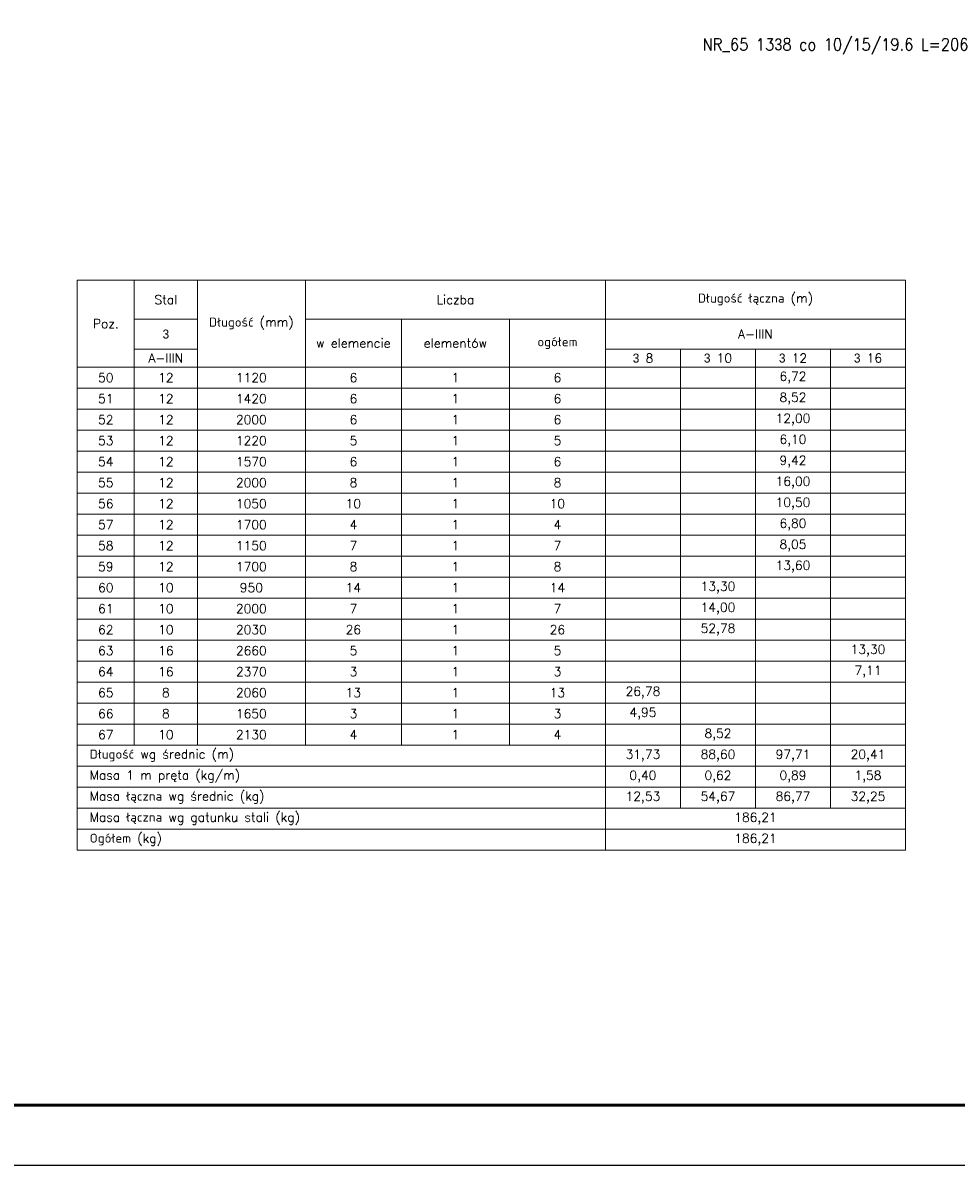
# Model space of a CAD drawing. Extents: x 327147 to 347605, y -113989 to -104075.
# Tile 8 of 16: x 335888 to 338999, y -113989 to -110181. Entities that reach past the tile are written whole.
import ezdxf

# ---------------------------------------------------------------- set-up
doc = ezdxf.new("R2010")
doc.units = 0
doc.header["$LTSCALE"] = 5
doc.header["$MEASUREMENT"] = 0
doc.layers.add('_FORMATKA', color=8, linetype='Continuous', lineweight=15, plot=False)
for name, color, linetype, lineweight in [('_RAMKA', 7, 'Continuous', 35), ('AutoCAD_Structural_Detailing_pręt wyrzucony', 7, 'Continuous', 13), ('AutoCAD_Structural_Detailing_tabele zbrojenia', 7, 'Continuous', 20), ('PS_DIM', 4, 'Continuous', 13)]:
    doc.layers.add(name, color=color, linetype=linetype, lineweight=lineweight)
doc.styles.add('r-simplex', font='simplex.shx', dxfattribs={"width": 0.9})
doc.styles.add('styl2T', font='simplex.shx', dxfattribs={"height": 30})

# ---------------------------------------------------------------- blocks, each defined once
blk = doc.blocks.new('*U16')
at = {"layer": '_FORMATKA', "lineweight": -3}
blk.add_lwpolyline([(-800, 0), (0, 0), (0, 420), (-800, 420)], close=True, dxfattribs=at)
at = {"layer": '_RAMKA', "lineweight": -3, "const_width": 0.5}
blk.add_lwpolyline([(-770, 10), (-10, 10), (-10, 410), (-770, 410)], close=True, dxfattribs=at)

msp = doc.modelspace()

# ---------------------------------------------------------------- linework, layer by layer
at = {"layer": 'AutoCAD_Structural_Detailing_tabele zbrojenia', "color": 242}
for p, q in [((336069.88, -111038.93), (338829.88, -111038.93)), ((336069.88, -112938.93), (336069.88, -111038.93)), ((336069.88, -111038.93), (336259.88, -111038.93)), ((336069.88, -111328.93), (336069.88, -111038.93)), ((336259.88, -111038.93), (336259.88, -111328.93)), ((336259.88, -111038.93), (336469.88, -111038.93)), ((336259.88, -111168.93), (336259.88, -111038.93)), ((336469.88, -111038.93), (336829.88, -111038.93)), ((336469.88, -111328.93), (336469.88, -111038.93)), ((336469.88, -111038.93), (336469.88, -111168.93)), ((336829.88, -111038.93), (336829.88, -111328.93)), ((336829.88, -111038.93), (337829.88, -111038.93)), ((336829.88, -111168.93), (336829.88, -111038.93)), ((337829.88, -111038.93), (337829.88, -111168.93)), ((337829.88, -111038.93), (338829.88, -111038.93)), ((337829.88, -111168.93), (337829.88, -111038.93)), ((338829.88, -111038.93), (338829.88, -112938.93)), ((338829.88, -111038.93), (338829.88, -111168.93)), ((336469.88, -111168.93), (336259.88, -111168.93)), ((336259.88, -111168.93), (336469.88, -111168.93)), ((336259.88, -111268.93), (336259.88, -111168.93)), ((336469.88, -111168.93), (336469.88, -111268.93)), ((337829.88, -111168.93), (336829.88, -111168.93)), ((336829.88, -111168.93), (337149.88, -111168.93)), ((336829.88, -111328.93), (336829.88, -111168.93)), ((337149.88, -111168.93), (337509.88, -111168.93)), ((337149.88, -111328.93), (337149.88, -111168.93)), ((337149.88, -111168.93), (337149.88, -111328.93)), ((337509.88, -111168.93), (337829.88, -111168.93)), ((337509.88, -111328.93), (337509.88, -111168.93)), ((337509.88, -111168.93), (337509.88, -111328.93)), ((337829.88, -111168.93), (337829.88, -111328.93)), ((338829.88, -111168.93), (337829.88, -111168.93)), ((337829.88, -111168.93), (338829.88, -111168.93)), ((337829.88, -111268.93), (337829.88, -111168.93)), ((338829.88, -111168.93), (338829.88, -111268.93)), ((336469.88, -111268.93), (336259.88, -111268.93)), ((336259.88, -111268.93), (336469.88, -111268.93)), ((336259.88, -111328.93), (336259.88, -111268.93)), ((336469.88, -111268.93), (336469.88, -111328.93)), ((338829.88, -111268.93), (337829.88, -111268.93)), ((337829.88, -111268.93), (338079.88, -111268.93)), ((337829.88, -111328.93), (337829.88, -111268.93)), ((338079.88, -111268.93), (338079.88, -111328.93)), ((338079.88, -111268.93), (338329.88, -111268.93)), ((338079.88, -111328.93), (338079.88, -111268.93)), ((338329.88, -111268.93), (338329.88, -111328.93)), ((338329.88, -111268.93), (338579.88, -111268.93)), ((338329.88, -111328.93), (338329.88, -111268.93)), ((338579.88, -111268.93), (338579.88, -111328.93)), ((338579.88, -111268.93), (338829.88, -111268.93)), ((338579.88, -111328.93), (338579.88, -111268.93)), ((338829.88, -111268.93), (338829.88, -111328.93)), ((336259.88, -111328.93), (336069.88, -111328.93)), ((336069.88, -111328.93), (336259.88, -111328.93)), ((336069.88, -111398.93), (336069.88, -111328.93)), ((336469.88, -111328.93), (336259.88, -111328.93)), ((336259.88, -111328.93), (336259.88, -111398.93)), ((336259.88, -111328.93), (336469.88, -111328.93)), ((336259.88, -111398.93), (336259.88, -111328.93)), ((336829.88, -111328.93), (336469.88, -111328.93)), ((336469.88, -111328.93), (336469.88, -111398.93)), ((336469.88, -111328.93), (336829.88, -111328.93)), ((336469.88, -111398.93), (336469.88, -111328.93)), ((337149.88, -111328.93), (336829.88, -111328.93)), ((336829.88, -111328.93), (336829.88, -111398.93)), ((336829.88, -111328.93), (337149.88, -111328.93)), ((336829.88, -111398.93), (336829.88, -111328.93)), ((337509.88, -111328.93), (337149.88, -111328.93)), ((337149.88, -111328.93), (337149.88, -111398.93)), ((337149.88, -111328.93), (337509.88, -111328.93)), ((337149.88, -111398.93), (337149.88, -111328.93)), ((337829.88, -111328.93), (337509.88, -111328.93)), ((337509.88, -111328.93), (337509.88, -111398.93)), ((337509.88, -111328.93), (337829.88, -111328.93)), ((337509.88, -111398.93), (337509.88, -111328.93)), ((338079.88, -111328.93), (337829.88, -111328.93)), ((337829.88, -111328.93), (337829.88, -111398.93)), ((337829.88, -111328.93), (338079.88, -111328.93)), ((337829.88, -111398.93), (337829.88, -111328.93)), ((338329.88, -111328.93), (338079.88, -111328.93)), ((338079.88, -111328.93), (338079.88, -111398.93)), ((338079.88, -111328.93), (338329.88, -111328.93)), ((338079.88, -111398.93), (338079.88, -111328.93)), ((338579.88, -111328.93), (338329.88, -111328.93)), ((338329.88, -111328.93), (338329.88, -111398.93)), ((338329.88, -111328.93), (338579.88, -111328.93)), ((338329.88, -111398.93), (338329.88, -111328.93)), ((338829.88, -111328.93), (338579.88, -111328.93)), ((338579.88, -111328.93), (338579.88, -111398.93)), ((338579.88, -111328.93), (338829.88, -111328.93)), ((338579.88, -111398.93), (338579.88, -111328.93)), ((338829.88, -111328.93), (338829.88, -111398.93)), ((336259.88, -111398.93), (336069.88, -111398.93)), ((336069.88, -111398.93), (336259.88, -111398.93)), ((336069.88, -111468.93), (336069.88, -111398.93)), ((336469.88, -111398.93), (336259.88, -111398.93)), ((336259.88, -111398.93), (336259.88, -111468.93)), ((336259.88, -111398.93), (336469.88, -111398.93)), ((336259.88, -111468.93), (336259.88, -111398.93)), ((336829.88, -111398.93), (336469.88, -111398.93)), ((336469.88, -111398.93), (336469.88, -111468.93)), ((336469.88, -111398.93), (336829.88, -111398.93)), ((336469.88, -111468.93), (336469.88, -111398.93)), ((337149.88, -111398.93), (336829.88, -111398.93)), ((336829.88, -111398.93), (336829.88, -111468.93)), ((336829.88, -111398.93), (337149.88, -111398.93)), ((336829.88, -111468.93), (336829.88, -111398.93)), ((337509.88, -111398.93), (337149.88, -111398.93)), ((337149.88, -111398.93), (337149.88, -111468.93)), ((337149.88, -111398.93), (337509.88, -111398.93)), ((337149.88, -111468.93), (337149.88, -111398.93)), ((337829.88, -111398.93), (337509.88, -111398.93)), ((337509.88, -111398.93), (337509.88, -111468.93)), ((337509.88, -111398.93), (337829.88, -111398.93)), ((337509.88, -111468.93), (337509.88, -111398.93)), ((338079.88, -111398.93), (337829.88, -111398.93)), ((337829.88, -111398.93), (337829.88, -111468.93)), ((337829.88, -111398.93), (338079.88, -111398.93)), ((337829.88, -111468.93), (337829.88, -111398.93)), ((338329.88, -111398.93), (338079.88, -111398.93)), ((338079.88, -111398.93), (338079.88, -111468.93)), ((338079.88, -111398.93), (338329.88, -111398.93)), ((338079.88, -111468.93), (338079.88, -111398.93)), ((338579.88, -111398.93), (338329.88, -111398.93)), ((338329.88, -111398.93), (338329.88, -111468.93)), ((338329.88, -111398.93), (338579.88, -111398.93)), ((338329.88, -111468.93), (338329.88, -111398.93)), ((338829.88, -111398.93), (338579.88, -111398.93)), ((338579.88, -111398.93), (338579.88, -111468.93)), ((338579.88, -111398.93), (338829.88, -111398.93)), ((338579.88, -111468.93), (338579.88, -111398.93)), ((338829.88, -111398.93), (338829.88, -111468.93)), ((336259.88, -111468.93), (336069.88, -111468.93)), ((336069.88, -111468.93), (336259.88, -111468.93)), ((336069.88, -111538.93), (336069.88, -111468.93)), ((336469.88, -111468.93), (336259.88, -111468.93)), ((336259.88, -111468.93), (336259.88, -111538.93)), ((336259.88, -111468.93), (336469.88, -111468.93)), ((336259.88, -111538.93), (336259.88, -111468.93)), ((336829.88, -111468.93), (336469.88, -111468.93)), ((336469.88, -111468.93), (336469.88, -111538.93)), ((336469.88, -111468.93), (336829.88, -111468.93)), ((336469.88, -111538.93), (336469.88, -111468.93)), ((337149.88, -111468.93), (336829.88, -111468.93)), ((336829.88, -111468.93), (336829.88, -111538.93)), ((336829.88, -111468.93), (337149.88, -111468.93)), ((336829.88, -111538.93), (336829.88, -111468.93)), ((337509.88, -111468.93), (337149.88, -111468.93)), ((337149.88, -111468.93), (337149.88, -111538.93)), ((337149.88, -111468.93), (337509.88, -111468.93)), ((337149.88, -111538.93), (337149.88, -111468.93)), ((337829.88, -111468.93), (337509.88, -111468.93)), ((337509.88, -111468.93), (337509.88, -111538.93)), ((337509.88, -111468.93), (337829.88, -111468.93)), ((337509.88, -111538.93), (337509.88, -111468.93)), ((338079.88, -111468.93), (337829.88, -111468.93)), ((337829.88, -111468.93), (337829.88, -111538.93)), ((337829.88, -111468.93), (338079.88, -111468.93)), ((337829.88, -111538.93), (337829.88, -111468.93)), ((338329.88, -111468.93), (338079.88, -111468.93)), ((338079.88, -111468.93), (338079.88, -111538.93)), ((338079.88, -111468.93), (338329.88, -111468.93)), ((338079.88, -111538.93), (338079.88, -111468.93)), ((338579.88, -111468.93), (338329.88, -111468.93)), ((338329.88, -111468.93), (338329.88, -111538.93)), ((338329.88, -111468.93), (338579.88, -111468.93)), ((338329.88, -111538.93), (338329.88, -111468.93)), ((338829.88, -111468.93), (338579.88, -111468.93)), ((338579.88, -111468.93), (338579.88, -111538.93)), ((338579.88, -111468.93), (338829.88, -111468.93)), ((338579.88, -111538.93), (338579.88, -111468.93)), ((338829.88, -111468.93), (338829.88, -111538.93)), ((336259.88, -111538.93), (336069.88, -111538.93)), ((336069.88, -111538.93), (336259.88, -111538.93)), ((336069.88, -111608.93), (336069.88, -111538.93)), ((336469.88, -111538.93), (336259.88, -111538.93)), ((336259.88, -111538.93), (336259.88, -111608.93)), ((336259.88, -111538.93), (336469.88, -111538.93)), ((336259.88, -111608.93), (336259.88, -111538.93)), ((336829.88, -111538.93), (336469.88, -111538.93)), ((336469.88, -111538.93), (336469.88, -111608.93)), ((336469.88, -111538.93), (336829.88, -111538.93)), ((336469.88, -111608.93), (336469.88, -111538.93)), ((337149.88, -111538.93), (336829.88, -111538.93)), ((336829.88, -111538.93), (336829.88, -111608.93)), ((336829.88, -111538.93), (337149.88, -111538.93)), ((336829.88, -111608.93), (336829.88, -111538.93)), ((337509.88, -111538.93), (337149.88, -111538.93)), ((337149.88, -111538.93), (337149.88, -111608.93)), ((337149.88, -111538.93), (337509.88, -111538.93)), ((337149.88, -111608.93), (337149.88, -111538.93)), ((337829.88, -111538.93), (337509.88, -111538.93)), ((337509.88, -111538.93), (337509.88, -111608.93)), ((337509.88, -111538.93), (337829.88, -111538.93)), ((337509.88, -111608.93), (337509.88, -111538.93)), ((338079.88, -111538.93), (337829.88, -111538.93)), ((337829.88, -111538.93), (337829.88, -111608.93)), ((337829.88, -111538.93), (338079.88, -111538.93)), ((337829.88, -111608.93), (337829.88, -111538.93)), ((338329.88, -111538.93), (338079.88, -111538.93)), ((338079.88, -111538.93), (338079.88, -111608.93)), ((338079.88, -111538.93), (338329.88, -111538.93)), ((338079.88, -111608.93), (338079.88, -111538.93)), ((338579.88, -111538.93), (338329.88, -111538.93)), ((338329.88, -111538.93), (338329.88, -111608.93)), ((338329.88, -111538.93), (338579.88, -111538.93)), ((338329.88, -111608.93), (338329.88, -111538.93)), ((338829.88, -111538.93), (338579.88, -111538.93)), ((338579.88, -111538.93), (338579.88, -111608.93)), ((338579.88, -111538.93), (338829.88, -111538.93)), ((338579.88, -111608.93), (338579.88, -111538.93)), ((338829.88, -111538.93), (338829.88, -111608.93)), ((336259.88, -111608.93), (336069.88, -111608.93)), ((336069.88, -111608.93), (336259.88, -111608.93)), ((336069.88, -111678.93), (336069.88, -111608.93)), ((336469.88, -111608.93), (336259.88, -111608.93)), ((336259.88, -111608.93), (336259.88, -111678.93)), ((336259.88, -111608.93), (336469.88, -111608.93)), ((336259.88, -111678.93), (336259.88, -111608.93)), ((336829.88, -111608.93), (336469.88, -111608.93)), ((336469.88, -111608.93), (336469.88, -111678.93)), ((336469.88, -111608.93), (336829.88, -111608.93)), ((336469.88, -111678.93), (336469.88, -111608.93)), ((337149.88, -111608.93), (336829.88, -111608.93)), ((336829.88, -111608.93), (336829.88, -111678.93)), ((336829.88, -111608.93), (337149.88, -111608.93)), ((336829.88, -111678.93), (336829.88, -111608.93)), ((337509.88, -111608.93), (337149.88, -111608.93)), ((337149.88, -111608.93), (337149.88, -111678.93)), ((337149.88, -111608.93), (337509.88, -111608.93)), ((337149.88, -111678.93), (337149.88, -111608.93)), ((337829.88, -111608.93), (337509.88, -111608.93)), ((337509.88, -111608.93), (337509.88, -111678.93)), ((337509.88, -111608.93), (337829.88, -111608.93)), ((337509.88, -111678.93), (337509.88, -111608.93)), ((338079.88, -111608.93), (337829.88, -111608.93)), ((337829.88, -111608.93), (337829.88, -111678.93)), ((337829.88, -111608.93), (338079.88, -111608.93)), ((337829.88, -111678.93), (337829.88, -111608.93)), ((338329.88, -111608.93), (338079.88, -111608.93)), ((338079.88, -111608.93), (338079.88, -111678.93)), ((338079.88, -111608.93), (338329.88, -111608.93)), ((338079.88, -111678.93), (338079.88, -111608.93)), ((338579.88, -111608.93), (338329.88, -111608.93)), ((338329.88, -111608.93), (338329.88, -111678.93)), ((338329.88, -111608.93), (338579.88, -111608.93)), ((338329.88, -111678.93), (338329.88, -111608.93)), ((338829.88, -111608.93), (338579.88, -111608.93)), ((338579.88, -111608.93), (338579.88, -111678.93)), ((338579.88, -111608.93), (338829.88, -111608.93)), ((338579.88, -111678.93), (338579.88, -111608.93)), ((338829.88, -111608.93), (338829.88, -111678.93)), ((336259.88, -111678.93), (336069.88, -111678.93)), ((336069.88, -111678.93), (336259.88, -111678.93)), ((336069.88, -111748.93), (336069.88, -111678.93)), ((336469.88, -111678.93), (336259.88, -111678.93)), ((336259.88, -111678.93), (336259.88, -111748.93)), ((336259.88, -111678.93), (336469.88, -111678.93)), ((336259.88, -111748.93), (336259.88, -111678.93)), ((336829.88, -111678.93), (336469.88, -111678.93)), ((336469.88, -111678.93), (336469.88, -111748.93)), ((336469.88, -111678.93), (336829.88, -111678.93)), ((336469.88, -111748.93), (336469.88, -111678.93)), ((337149.88, -111678.93), (336829.88, -111678.93)), ((336829.88, -111678.93), (336829.88, -111748.93)), ((336829.88, -111678.93), (337149.88, -111678.93)), ((336829.88, -111748.93), (336829.88, -111678.93)), ((337509.88, -111678.93), (337149.88, -111678.93)), ((337149.88, -111678.93), (337149.88, -111748.93)), ((337149.88, -111678.93), (337509.88, -111678.93)), ((337149.88, -111748.93), (337149.88, -111678.93)), ((337829.88, -111678.93), (337509.88, -111678.93)), ((337509.88, -111678.93), (337509.88, -111748.93)), ((337509.88, -111678.93), (337829.88, -111678.93)), ((337509.88, -111748.93), (337509.88, -111678.93)), ((338079.88, -111678.93), (337829.88, -111678.93)), ((337829.88, -111678.93), (337829.88, -111748.93)), ((337829.88, -111678.93), (338079.88, -111678.93)), ((337829.88, -111748.93), (337829.88, -111678.93)), ((338329.88, -111678.93), (338079.88, -111678.93)), ((338079.88, -111678.93), (338079.88, -111748.93)), ((338079.88, -111678.93), (338329.88, -111678.93)), ((338079.88, -111748.93), (338079.88, -111678.93)), ((338579.88, -111678.93), (338329.88, -111678.93)), ((338329.88, -111678.93), (338329.88, -111748.93)), ((338329.88, -111678.93), (338579.88, -111678.93)), ((338329.88, -111748.93), (338329.88, -111678.93)), ((338829.88, -111678.93), (338579.88, -111678.93)), ((338579.88, -111678.93), (338579.88, -111748.93)), ((338579.88, -111678.93), (338829.88, -111678.93)), ((338579.88, -111748.93), (338579.88, -111678.93)), ((338829.88, -111678.93), (338829.88, -111748.93)), ((336259.88, -111748.93), (336069.88, -111748.93)), ((336069.88, -111748.93), (336259.88, -111748.93)), ((336069.88, -111818.93), (336069.88, -111748.93)), ((336469.88, -111748.93), (336259.88, -111748.93)), ((336259.88, -111748.93), (336259.88, -111818.93)), ((336259.88, -111748.93), (336469.88, -111748.93)), ((336259.88, -111818.93), (336259.88, -111748.93)), ((336829.88, -111748.93), (336469.88, -111748.93)), ((336469.88, -111748.93), (336469.88, -111818.93)), ((336469.88, -111748.93), (336829.88, -111748.93)), ((336469.88, -111818.93), (336469.88, -111748.93)), ((337149.88, -111748.93), (336829.88, -111748.93)), ((336829.88, -111748.93), (336829.88, -111818.93)), ((336829.88, -111748.93), (337149.88, -111748.93)), ((336829.88, -111818.93), (336829.88, -111748.93)), ((337509.88, -111748.93), (337149.88, -111748.93)), ((337149.88, -111748.93), (337149.88, -111818.93)), ((337149.88, -111748.93), (337509.88, -111748.93)), ((337149.88, -111818.93), (337149.88, -111748.93)), ((337829.88, -111748.93), (337509.88, -111748.93)), ((337509.88, -111748.93), (337509.88, -111818.93)), ((337509.88, -111748.93), (337829.88, -111748.93)), ((337509.88, -111818.93), (337509.88, -111748.93)), ((338079.88, -111748.93), (337829.88, -111748.93)), ((337829.88, -111748.93), (337829.88, -111818.93)), ((337829.88, -111748.93), (338079.88, -111748.93)), ((337829.88, -111818.93), (337829.88, -111748.93)), ((338329.88, -111748.93), (338079.88, -111748.93)), ((338079.88, -111748.93), (338079.88, -111818.93)), ((338079.88, -111748.93), (338329.88, -111748.93)), ((338079.88, -111818.93), (338079.88, -111748.93)), ((338579.88, -111748.93), (338329.88, -111748.93)), ((338329.88, -111748.93), (338329.88, -111818.93)), ((338329.88, -111748.93), (338579.88, -111748.93)), ((338329.88, -111818.93), (338329.88, -111748.93)), ((338829.88, -111748.93), (338579.88, -111748.93)), ((338579.88, -111748.93), (338579.88, -111818.93)), ((338579.88, -111748.93), (338829.88, -111748.93)), ((338579.88, -111818.93), (338579.88, -111748.93)), ((338829.88, -111748.93), (338829.88, -111818.93)), ((336259.88, -111818.93), (336069.88, -111818.93)), ((336069.88, -111818.93), (336259.88, -111818.93)), ((336069.88, -111888.93), (336069.88, -111818.93)), ((336469.88, -111818.93), (336259.88, -111818.93)), ((336259.88, -111818.93), (336259.88, -111888.93)), ((336259.88, -111818.93), (336469.88, -111818.93)), ((336259.88, -111888.93), (336259.88, -111818.93)), ((336829.88, -111818.93), (336469.88, -111818.93)), ((336469.88, -111818.93), (336469.88, -111888.93)), ((336469.88, -111818.93), (336829.88, -111818.93)), ((336469.88, -111888.93), (336469.88, -111818.93)), ((337149.88, -111818.93), (336829.88, -111818.93)), ((336829.88, -111818.93), (336829.88, -111888.93)), ((336829.88, -111818.93), (337149.88, -111818.93)), ((336829.88, -111888.93), (336829.88, -111818.93)), ((337509.88, -111818.93), (337149.88, -111818.93)), ((337149.88, -111818.93), (337149.88, -111888.93)), ((337149.88, -111818.93), (337509.88, -111818.93)), ((337149.88, -111888.93), (337149.88, -111818.93)), ((337829.88, -111818.93), (337509.88, -111818.93)), ((337509.88, -111818.93), (337509.88, -111888.93)), ((337509.88, -111818.93), (337829.88, -111818.93)), ((337509.88, -111888.93), (337509.88, -111818.93)), ((338079.88, -111818.93), (337829.88, -111818.93)), ((337829.88, -111818.93), (337829.88, -111888.93)), ((337829.88, -111818.93), (338079.88, -111818.93)), ((337829.88, -111888.93), (337829.88, -111818.93)), ((338329.88, -111818.93), (338079.88, -111818.93)), ((338079.88, -111818.93), (338079.88, -111888.93)), ((338079.88, -111818.93), (338329.88, -111818.93)), ((338079.88, -111888.93), (338079.88, -111818.93)), ((338579.88, -111818.93), (338329.88, -111818.93)), ((338329.88, -111818.93), (338329.88, -111888.93)), ((338329.88, -111818.93), (338579.88, -111818.93)), ((338329.88, -111888.93), (338329.88, -111818.93)), ((338829.88, -111818.93), (338579.88, -111818.93)), ((338579.88, -111818.93), (338579.88, -111888.93)), ((338579.88, -111818.93), (338829.88, -111818.93)), ((338579.88, -111888.93), (338579.88, -111818.93)), ((338829.88, -111818.93), (338829.88, -111888.93)), ((336259.88, -111888.93), (336069.88, -111888.93)), ((336069.88, -111888.93), (336259.88, -111888.93)), ((336069.88, -111958.93), (336069.88, -111888.93)), ((336469.88, -111888.93), (336259.88, -111888.93)), ((336259.88, -111888.93), (336259.88, -111958.93)), ((336259.88, -111888.93), (336469.88, -111888.93)), ((336259.88, -111958.93), (336259.88, -111888.93)), ((336829.88, -111888.93), (336469.88, -111888.93)), ((336469.88, -111888.93), (336469.88, -111958.93)), ((336469.88, -111888.93), (336829.88, -111888.93)), ((336469.88, -111958.93), (336469.88, -111888.93)), ((337149.88, -111888.93), (336829.88, -111888.93)), ((336829.88, -111888.93), (336829.88, -111958.93)), ((336829.88, -111888.93), (337149.88, -111888.93)), ((336829.88, -111958.93), (336829.88, -111888.93)), ((337509.88, -111888.93), (337149.88, -111888.93)), ((337149.88, -111888.93), (337149.88, -111958.93)), ((337149.88, -111888.93), (337509.88, -111888.93)), ((337149.88, -111958.93), (337149.88, -111888.93)), ((337829.88, -111888.93), (337509.88, -111888.93)), ((337509.88, -111888.93), (337509.88, -111958.93)), ((337509.88, -111888.93), (337829.88, -111888.93)), ((337509.88, -111958.93), (337509.88, -111888.93)), ((338079.88, -111888.93), (337829.88, -111888.93)), ((337829.88, -111888.93), (337829.88, -111958.93)), ((337829.88, -111888.93), (338079.88, -111888.93)), ((337829.88, -111958.93), (337829.88, -111888.93)), ((338329.88, -111888.93), (338079.88, -111888.93)), ((338079.88, -111888.93), (338079.88, -111958.93)), ((338079.88, -111888.93), (338329.88, -111888.93)), ((338079.88, -111958.93), (338079.88, -111888.93)), ((338579.88, -111888.93), (338329.88, -111888.93)), ((338329.88, -111888.93), (338329.88, -111958.93)), ((338329.88, -111888.93), (338579.88, -111888.93)), ((338329.88, -111958.93), (338329.88, -111888.93)), ((338829.88, -111888.93), (338579.88, -111888.93)), ((338579.88, -111888.93), (338579.88, -111958.93)), ((338579.88, -111888.93), (338829.88, -111888.93)), ((338579.88, -111958.93), (338579.88, -111888.93)), ((338829.88, -111888.93), (338829.88, -111958.93)), ((336259.88, -111958.93), (336069.88, -111958.93)), ((336069.88, -111958.93), (336259.88, -111958.93)), ((336069.88, -112028.93), (336069.88, -111958.93)), ((336469.88, -111958.93), (336259.88, -111958.93)), ((336259.88, -111958.93), (336259.88, -112028.93)), ((336259.88, -111958.93), (336469.88, -111958.93)), ((336259.88, -112028.93), (336259.88, -111958.93)), ((336829.88, -111958.93), (336469.88, -111958.93)), ((336469.88, -111958.93), (336469.88, -112028.93)), ((336469.88, -111958.93), (336829.88, -111958.93)), ((336469.88, -112028.93), (336469.88, -111958.93)), ((337149.88, -111958.93), (336829.88, -111958.93)), ((336829.88, -111958.93), (336829.88, -112028.93)), ((336829.88, -111958.93), (337149.88, -111958.93)), ((336829.88, -112028.93), (336829.88, -111958.93)), ((337509.88, -111958.93), (337149.88, -111958.93)), ((337149.88, -111958.93), (337149.88, -112028.93)), ((337149.88, -111958.93), (337509.88, -111958.93)), ((337149.88, -112028.93), (337149.88, -111958.93)), ((337829.88, -111958.93), (337509.88, -111958.93)), ((337509.88, -111958.93), (337509.88, -112028.93)), ((337509.88, -111958.93), (337829.88, -111958.93)), ((337509.88, -112028.93), (337509.88, -111958.93)), ((338079.88, -111958.93), (337829.88, -111958.93)), ((337829.88, -111958.93), (337829.88, -112028.93)), ((337829.88, -111958.93), (338079.88, -111958.93)), ((337829.88, -112028.93), (337829.88, -111958.93)), ((338329.88, -111958.93), (338079.88, -111958.93)), ((338079.88, -111958.93), (338079.88, -112028.93)), ((338079.88, -111958.93), (338329.88, -111958.93)), ((338079.88, -112028.93), (338079.88, -111958.93)), ((338579.88, -111958.93), (338329.88, -111958.93)), ((338329.88, -111958.93), (338329.88, -112028.93)), ((338329.88, -111958.93), (338579.88, -111958.93)), ((338329.88, -112028.93), (338329.88, -111958.93)), ((338829.88, -111958.93), (338579.88, -111958.93)), ((338579.88, -111958.93), (338579.88, -112028.93)), ((338579.88, -111958.93), (338829.88, -111958.93)), ((338579.88, -112028.93), (338579.88, -111958.93)), ((338829.88, -111958.93), (338829.88, -112028.93)), ((336259.88, -112028.93), (336069.88, -112028.93)), ((336069.88, -112028.93), (336259.88, -112028.93)), ((336069.88, -112098.93), (336069.88, -112028.93)), ((336469.88, -112028.93), (336259.88, -112028.93)), ((336259.88, -112028.93), (336259.88, -112098.93)), ((336259.88, -112028.93), (336469.88, -112028.93)), ((336259.88, -112098.93), (336259.88, -112028.93)), ((336829.88, -112028.93), (336469.88, -112028.93)), ((336469.88, -112028.93), (336469.88, -112098.93)), ((336469.88, -112028.93), (336829.88, -112028.93)), ((336469.88, -112098.93), (336469.88, -112028.93)), ((337149.88, -112028.93), (336829.88, -112028.93)), ((336829.88, -112028.93), (336829.88, -112098.93)), ((336829.88, -112028.93), (337149.88, -112028.93)), ((336829.88, -112098.93), (336829.88, -112028.93)), ((337509.88, -112028.93), (337149.88, -112028.93)), ((337149.88, -112028.93), (337149.88, -112098.93)), ((337149.88, -112028.93), (337509.88, -112028.93)), ((337149.88, -112098.93), (337149.88, -112028.93)), ((337829.88, -112028.93), (337509.88, -112028.93)), ((337509.88, -112028.93), (337509.88, -112098.93)), ((337509.88, -112028.93), (337829.88, -112028.93)), ((337509.88, -112098.93), (337509.88, -112028.93)), ((338079.88, -112028.93), (337829.88, -112028.93)), ((337829.88, -112028.93), (337829.88, -112098.93)), ((337829.88, -112028.93), (338079.88, -112028.93)), ((337829.88, -112098.93), (337829.88, -112028.93)), ((338329.88, -112028.93), (338079.88, -112028.93)), ((338079.88, -112028.93), (338079.88, -112098.93)), ((338079.88, -112028.93), (338329.88, -112028.93)), ((338079.88, -112098.93), (338079.88, -112028.93)), ((338579.88, -112028.93), (338329.88, -112028.93)), ((338329.88, -112028.93), (338329.88, -112098.93)), ((338329.88, -112028.93), (338579.88, -112028.93)), ((338329.88, -112098.93), (338329.88, -112028.93)), ((338829.88, -112028.93), (338579.88, -112028.93)), ((338579.88, -112028.93), (338579.88, -112098.93)), ((338579.88, -112028.93), (338829.88, -112028.93)), ((338579.88, -112098.93), (338579.88, -112028.93)), ((338829.88, -112028.93), (338829.88, -112098.93)), ((336259.88, -112098.93), (336069.88, -112098.93)), ((336069.88, -112098.93), (336259.88, -112098.93)), ((336069.88, -112168.93), (336069.88, -112098.93)), ((336469.88, -112098.93), (336259.88, -112098.93)), ((336259.88, -112098.93), (336259.88, -112168.93)), ((336259.88, -112098.93), (336469.88, -112098.93)), ((336259.88, -112168.93), (336259.88, -112098.93)), ((336829.88, -112098.93), (336469.88, -112098.93)), ((336469.88, -112098.93), (336469.88, -112168.93)), ((336469.88, -112098.93), (336829.88, -112098.93)), ((336469.88, -112168.93), (336469.88, -112098.93)), ((337149.88, -112098.93), (336829.88, -112098.93)), ((336829.88, -112098.93), (336829.88, -112168.93)), ((336829.88, -112098.93), (337149.88, -112098.93)), ((336829.88, -112168.93), (336829.88, -112098.93)), ((337509.88, -112098.93), (337149.88, -112098.93)), ((337149.88, -112098.93), (337149.88, -112168.93)), ((337149.88, -112098.93), (337509.88, -112098.93)), ((337149.88, -112168.93), (337149.88, -112098.93)), ((337829.88, -112098.93), (337509.88, -112098.93)), ((337509.88, -112098.93), (337509.88, -112168.93)), ((337509.88, -112098.93), (337829.88, -112098.93)), ((337509.88, -112168.93), (337509.88, -112098.93)), ((338079.88, -112098.93), (337829.88, -112098.93)), ((337829.88, -112098.93), (337829.88, -112168.93)), ((337829.88, -112098.93), (338079.88, -112098.93)), ((337829.88, -112168.93), (337829.88, -112098.93)), ((338329.88, -112098.93), (338079.88, -112098.93)), ((338079.88, -112098.93), (338079.88, -112168.93)), ((338079.88, -112098.93), (338329.88, -112098.93)), ((338079.88, -112168.93), (338079.88, -112098.93)), ((338579.88, -112098.93), (338329.88, -112098.93)), ((338329.88, -112098.93), (338329.88, -112168.93)), ((338329.88, -112098.93), (338579.88, -112098.93)), ((338329.88, -112168.93), (338329.88, -112098.93)), ((338829.88, -112098.93), (338579.88, -112098.93)), ((338579.88, -112098.93), (338579.88, -112168.93)), ((338579.88, -112098.93), (338829.88, -112098.93)), ((338579.88, -112168.93), (338579.88, -112098.93)), ((338829.88, -112098.93), (338829.88, -112168.93)), ((336259.88, -112168.93), (336069.88, -112168.93)), ((336069.88, -112168.93), (336259.88, -112168.93)), ((336069.88, -112238.93), (336069.88, -112168.93)), ((336469.88, -112168.93), (336259.88, -112168.93)), ((336259.88, -112168.93), (336259.88, -112238.93)), ((336259.88, -112168.93), (336469.88, -112168.93)), ((336259.88, -112238.93), (336259.88, -112168.93)), ((336829.88, -112168.93), (336469.88, -112168.93)), ((336469.88, -112168.93), (336469.88, -112238.93)), ((336469.88, -112168.93), (336829.88, -112168.93)), ((336469.88, -112238.93), (336469.88, -112168.93)), ((337149.88, -112168.93), (336829.88, -112168.93)), ((336829.88, -112168.93), (336829.88, -112238.93)), ((336829.88, -112168.93), (337149.88, -112168.93)), ((336829.88, -112238.93), (336829.88, -112168.93)), ((337509.88, -112168.93), (337149.88, -112168.93)), ((337149.88, -112168.93), (337149.88, -112238.93)), ((337149.88, -112168.93), (337509.88, -112168.93)), ((337149.88, -112238.93), (337149.88, -112168.93)), ((337829.88, -112168.93), (337509.88, -112168.93)), ((337509.88, -112168.93), (337509.88, -112238.93)), ((337509.88, -112168.93), (337829.88, -112168.93)), ((337509.88, -112238.93), (337509.88, -112168.93)), ((338079.88, -112168.93), (337829.88, -112168.93)), ((337829.88, -112168.93), (337829.88, -112238.93)), ((337829.88, -112168.93), (338079.88, -112168.93)), ((337829.88, -112238.93), (337829.88, -112168.93)), ((338329.88, -112168.93), (338079.88, -112168.93)), ((338079.88, -112168.93), (338079.88, -112238.93)), ((338079.88, -112168.93), (338329.88, -112168.93)), ((338079.88, -112238.93), (338079.88, -112168.93)), ((338579.88, -112168.93), (338329.88, -112168.93)), ((338329.88, -112168.93), (338329.88, -112238.93)), ((338329.88, -112168.93), (338579.88, -112168.93)), ((338329.88, -112238.93), (338329.88, -112168.93)), ((338829.88, -112168.93), (338579.88, -112168.93)), ((338579.88, -112168.93), (338579.88, -112238.93)), ((338579.88, -112168.93), (338829.88, -112168.93)), ((338579.88, -112238.93), (338579.88, -112168.93)), ((338829.88, -112168.93), (338829.88, -112238.93)), ((336259.88, -112238.93), (336069.88, -112238.93)), ((336069.88, -112238.93), (336259.88, -112238.93)), ((336069.88, -112308.93), (336069.88, -112238.93)), ((336469.88, -112238.93), (336259.88, -112238.93)), ((336259.88, -112238.93), (336259.88, -112308.93)), ((336259.88, -112238.93), (336469.88, -112238.93)), ((336259.88, -112308.93), (336259.88, -112238.93)), ((336829.88, -112238.93), (336469.88, -112238.93)), ((336469.88, -112238.93), (336469.88, -112308.93)), ((336469.88, -112238.93), (336829.88, -112238.93)), ((336469.88, -112308.93), (336469.88, -112238.93)), ((337149.88, -112238.93), (336829.88, -112238.93)), ((336829.88, -112238.93), (336829.88, -112308.93)), ((336829.88, -112238.93), (337149.88, -112238.93)), ((336829.88, -112308.93), (336829.88, -112238.93)), ((337509.88, -112238.93), (337149.88, -112238.93)), ((337149.88, -112238.93), (337149.88, -112308.93)), ((337149.88, -112238.93), (337509.88, -112238.93)), ((337149.88, -112308.93), (337149.88, -112238.93)), ((337829.88, -112238.93), (337509.88, -112238.93)), ((337509.88, -112238.93), (337509.88, -112308.93)), ((337509.88, -112238.93), (337829.88, -112238.93)), ((337509.88, -112308.93), (337509.88, -112238.93)), ((338079.88, -112238.93), (337829.88, -112238.93)), ((337829.88, -112238.93), (337829.88, -112308.93)), ((337829.88, -112238.93), (338079.88, -112238.93)), ((337829.88, -112308.93), (337829.88, -112238.93)), ((338329.88, -112238.93), (338079.88, -112238.93)), ((338079.88, -112238.93), (338079.88, -112308.93)), ((338079.88, -112238.93), (338329.88, -112238.93)), ((338079.88, -112308.93), (338079.88, -112238.93)), ((338579.88, -112238.93), (338329.88, -112238.93)), ((338329.88, -112238.93), (338329.88, -112308.93)), ((338329.88, -112238.93), (338579.88, -112238.93)), ((338329.88, -112308.93), (338329.88, -112238.93)), ((338829.88, -112238.93), (338579.88, -112238.93)), ((338579.88, -112238.93), (338579.88, -112308.93)), ((338579.88, -112238.93), (338829.88, -112238.93)), ((338579.88, -112308.93), (338579.88, -112238.93)), ((338829.88, -112238.93), (338829.88, -112308.93)), ((336259.88, -112308.93), (336069.88, -112308.93)), ((336069.88, -112308.93), (336259.88, -112308.93)), ((336069.88, -112378.93), (336069.88, -112308.93)), ((336469.88, -112308.93), (336259.88, -112308.93)), ((336259.88, -112308.93), (336259.88, -112378.93)), ((336259.88, -112308.93), (336469.88, -112308.93)), ((336259.88, -112378.93), (336259.88, -112308.93)), ((336829.88, -112308.93), (336469.88, -112308.93)), ((336469.88, -112308.93), (336469.88, -112378.93)), ((336469.88, -112308.93), (336829.88, -112308.93)), ((336469.88, -112378.93), (336469.88, -112308.93)), ((337149.88, -112308.93), (336829.88, -112308.93)), ((336829.88, -112308.93), (336829.88, -112378.93)), ((336829.88, -112308.93), (337149.88, -112308.93)), ((336829.88, -112378.93), (336829.88, -112308.93)), ((337509.88, -112308.93), (337149.88, -112308.93)), ((337149.88, -112308.93), (337149.88, -112378.93)), ((337149.88, -112308.93), (337509.88, -112308.93)), ((337149.88, -112378.93), (337149.88, -112308.93)), ((337829.88, -112308.93), (337509.88, -112308.93)), ((337509.88, -112308.93), (337509.88, -112378.93)), ((337509.88, -112308.93), (337829.88, -112308.93)), ((337509.88, -112378.93), (337509.88, -112308.93)), ((338079.88, -112308.93), (337829.88, -112308.93)), ((337829.88, -112308.93), (337829.88, -112378.93)), ((337829.88, -112308.93), (338079.88, -112308.93)), ((337829.88, -112378.93), (337829.88, -112308.93)), ((338329.88, -112308.93), (338079.88, -112308.93)), ((338079.88, -112308.93), (338079.88, -112378.93)), ((338079.88, -112308.93), (338329.88, -112308.93)), ((338079.88, -112378.93), (338079.88, -112308.93)), ((338579.88, -112308.93), (338329.88, -112308.93)), ((338329.88, -112308.93), (338329.88, -112378.93)), ((338329.88, -112308.93), (338579.88, -112308.93)), ((338329.88, -112378.93), (338329.88, -112308.93)), ((338829.88, -112308.93), (338579.88, -112308.93)), ((338579.88, -112308.93), (338579.88, -112378.93)), ((338579.88, -112308.93), (338829.88, -112308.93)), ((338579.88, -112378.93), (338579.88, -112308.93)), ((338829.88, -112308.93), (338829.88, -112378.93)), ((336259.88, -112378.93), (336069.88, -112378.93)), ((336069.88, -112378.93), (336259.88, -112378.93)), ((336069.88, -112448.93), (336069.88, -112378.93)), ((336469.88, -112378.93), (336259.88, -112378.93)), ((336259.88, -112378.93), (336259.88, -112448.93)), ((336259.88, -112378.93), (336469.88, -112378.93)), ((336259.88, -112448.93), (336259.88, -112378.93)), ((336829.88, -112378.93), (336469.88, -112378.93)), ((336469.88, -112378.93), (336469.88, -112448.93)), ((336469.88, -112378.93), (336829.88, -112378.93)), ((336469.88, -112448.93), (336469.88, -112378.93)), ((337149.88, -112378.93), (336829.88, -112378.93)), ((336829.88, -112378.93), (336829.88, -112448.93)), ((336829.88, -112378.93), (337149.88, -112378.93)), ((336829.88, -112448.93), (336829.88, -112378.93)), ((337509.88, -112378.93), (337149.88, -112378.93)), ((337149.88, -112378.93), (337149.88, -112448.93)), ((337149.88, -112378.93), (337509.88, -112378.93)), ((337149.88, -112448.93), (337149.88, -112378.93)), ((337829.88, -112378.93), (337509.88, -112378.93)), ((337509.88, -112378.93), (337509.88, -112448.93)), ((337509.88, -112378.93), (337829.88, -112378.93)), ((337509.88, -112448.93), (337509.88, -112378.93)), ((338079.88, -112378.93), (337829.88, -112378.93)), ((337829.88, -112378.93), (337829.88, -112448.93)), ((337829.88, -112378.93), (338079.88, -112378.93)), ((337829.88, -112448.93), (337829.88, -112378.93)), ((338329.88, -112378.93), (338079.88, -112378.93)), ((338079.88, -112378.93), (338079.88, -112448.93)), ((338079.88, -112378.93), (338329.88, -112378.93)), ((338079.88, -112448.93), (338079.88, -112378.93)), ((338579.88, -112378.93), (338329.88, -112378.93)), ((338329.88, -112378.93), (338329.88, -112448.93)), ((338329.88, -112378.93), (338579.88, -112378.93)), ((338329.88, -112448.93), (338329.88, -112378.93)), ((338829.88, -112378.93), (338579.88, -112378.93)), ((338579.88, -112378.93), (338579.88, -112448.93)), ((338579.88, -112378.93), (338829.88, -112378.93)), ((338579.88, -112448.93), (338579.88, -112378.93)), ((338829.88, -112378.93), (338829.88, -112448.93)), ((336259.88, -112448.93), (336069.88, -112448.93)), ((336069.88, -112448.93), (336259.88, -112448.93)), ((336069.88, -112518.93), (336069.88, -112448.93)), ((336469.88, -112448.93), (336259.88, -112448.93)), ((336259.88, -112448.93), (336259.88, -112518.93)), ((336259.88, -112448.93), (336469.88, -112448.93)), ((336259.88, -112518.93), (336259.88, -112448.93)), ((336829.88, -112448.93), (336469.88, -112448.93)), ((336469.88, -112448.93), (336469.88, -112518.93)), ((336469.88, -112448.93), (336829.88, -112448.93)), ((336469.88, -112518.93), (336469.88, -112448.93)), ((337149.88, -112448.93), (336829.88, -112448.93)), ((336829.88, -112448.93), (336829.88, -112518.93)), ((336829.88, -112448.93), (337149.88, -112448.93)), ((336829.88, -112518.93), (336829.88, -112448.93)), ((337509.88, -112448.93), (337149.88, -112448.93)), ((337149.88, -112448.93), (337149.88, -112518.93)), ((337149.88, -112448.93), (337509.88, -112448.93)), ((337149.88, -112518.93), (337149.88, -112448.93)), ((337829.88, -112448.93), (337509.88, -112448.93)), ((337509.88, -112448.93), (337509.88, -112518.93)), ((337509.88, -112448.93), (337829.88, -112448.93)), ((337509.88, -112518.93), (337509.88, -112448.93)), ((338079.88, -112448.93), (337829.88, -112448.93)), ((337829.88, -112448.93), (337829.88, -112518.93)), ((337829.88, -112448.93), (338079.88, -112448.93)), ((337829.88, -112518.93), (337829.88, -112448.93)), ((338329.88, -112448.93), (338079.88, -112448.93)), ((338079.88, -112448.93), (338079.88, -112518.93)), ((338079.88, -112448.93), (338329.88, -112448.93)), ((338079.88, -112518.93), (338079.88, -112448.93)), ((338579.88, -112448.93), (338329.88, -112448.93)), ((338329.88, -112448.93), (338329.88, -112518.93)), ((338329.88, -112448.93), (338579.88, -112448.93)), ((338329.88, -112518.93), (338329.88, -112448.93)), ((338829.88, -112448.93), (338579.88, -112448.93)), ((338579.88, -112448.93), (338579.88, -112518.93)), ((338579.88, -112448.93), (338829.88, -112448.93)), ((338579.88, -112518.93), (338579.88, -112448.93)), ((338829.88, -112448.93), (338829.88, -112518.93)), ((336259.88, -112518.93), (336069.88, -112518.93)), ((336069.88, -112518.93), (336259.88, -112518.93)), ((336069.88, -112588.93), (336069.88, -112518.93)), ((336469.88, -112518.93), (336259.88, -112518.93)), ((336259.88, -112518.93), (336259.88, -112588.93)), ((336259.88, -112518.93), (336469.88, -112518.93)), ((336259.88, -112588.93), (336259.88, -112518.93)), ((336829.88, -112518.93), (336469.88, -112518.93)), ((336469.88, -112518.93), (336469.88, -112588.93)), ((336469.88, -112518.93), (336829.88, -112518.93)), ((336469.88, -112588.93), (336469.88, -112518.93)), ((337149.88, -112518.93), (336829.88, -112518.93)), ((336829.88, -112518.93), (336829.88, -112588.93)), ((336829.88, -112518.93), (337149.88, -112518.93)), ((336829.88, -112588.93), (336829.88, -112518.93)), ((337509.88, -112518.93), (337149.88, -112518.93)), ((337149.88, -112518.93), (337149.88, -112588.93)), ((337149.88, -112518.93), (337509.88, -112518.93)), ((337149.88, -112588.93), (337149.88, -112518.93)), ((337829.88, -112518.93), (337509.88, -112518.93)), ((337509.88, -112518.93), (337509.88, -112588.93)), ((337509.88, -112518.93), (337829.88, -112518.93)), ((337509.88, -112588.93), (337509.88, -112518.93)), ((338079.88, -112518.93), (337829.88, -112518.93)), ((337829.88, -112518.93), (337829.88, -112588.93)), ((337829.88, -112518.93), (338079.88, -112518.93)), ((337829.88, -112588.93), (337829.88, -112518.93)), ((338329.88, -112518.93), (338079.88, -112518.93)), ((338079.88, -112518.93), (338079.88, -112588.93)), ((338079.88, -112518.93), (338329.88, -112518.93)), ((338079.88, -112588.93), (338079.88, -112518.93)), ((338579.88, -112518.93), (338329.88, -112518.93)), ((338329.88, -112518.93), (338329.88, -112588.93)), ((338329.88, -112518.93), (338579.88, -112518.93)), ((338329.88, -112588.93), (338329.88, -112518.93)), ((338829.88, -112518.93), (338579.88, -112518.93)), ((338579.88, -112518.93), (338579.88, -112588.93)), ((338579.88, -112518.93), (338829.88, -112518.93)), ((338579.88, -112588.93), (338579.88, -112518.93)), ((338829.88, -112518.93), (338829.88, -112588.93)), ((336069.88, -112588.93), (337829.88, -112588.93)), ((336069.88, -112658.93), (336069.88, -112588.93)), ((336259.88, -112588.93), (336069.88, -112588.93)), ((336469.88, -112588.93), (336259.88, -112588.93)), ((336829.88, -112588.93), (336469.88, -112588.93)), ((337149.88, -112588.93), (336829.88, -112588.93)), ((337509.88, -112588.93), (337149.88, -112588.93)), ((337829.88, -112588.93), (337509.88, -112588.93)), ((337829.88, -112588.93), (337829.88, -112658.93)), ((338079.88, -112588.93), (337829.88, -112588.93)), ((337829.88, -112588.93), (338079.88, -112588.93)), ((337829.88, -112658.93), (337829.88, -112588.93)), ((338329.88, -112588.93), (338079.88, -112588.93)), ((338079.88, -112588.93), (338079.88, -112658.93)), ((338079.88, -112588.93), (338329.88, -112588.93)), ((338079.88, -112658.93), (338079.88, -112588.93)), ((338579.88, -112588.93), (338329.88, -112588.93)), ((338329.88, -112588.93), (338329.88, -112658.93)), ((338329.88, -112588.93), (338579.88, -112588.93)), ((338329.88, -112658.93), (338329.88, -112588.93)), ((338829.88, -112588.93), (338579.88, -112588.93)), ((338579.88, -112588.93), (338579.88, -112658.93)), ((338579.88, -112588.93), (338829.88, -112588.93)), ((338579.88, -112658.93), (338579.88, -112588.93)), ((338829.88, -112588.93), (338829.88, -112658.93)), ((336069.88, -112658.93), (337829.88, -112658.93)), ((336069.88, -112728.93), (336069.88, -112658.93)), ((337829.88, -112658.93), (336069.88, -112658.93)), ((337829.88, -112658.93), (337829.88, -112728.93)), ((338079.88, -112658.93), (337829.88, -112658.93)), ((337829.88, -112658.93), (338079.88, -112658.93)), ((337829.88, -112728.93), (337829.88, -112658.93)), ((338329.88, -112658.93), (338079.88, -112658.93)), ((338079.88, -112658.93), (338079.88, -112728.93)), ((338079.88, -112658.93), (338329.88, -112658.93)), ((338079.88, -112728.93), (338079.88, -112658.93)), ((338579.88, -112658.93), (338329.88, -112658.93)), ((338329.88, -112658.93), (338329.88, -112728.93)), ((338329.88, -112658.93), (338579.88, -112658.93)), ((338329.88, -112728.93), (338329.88, -112658.93)), ((338829.88, -112658.93), (338579.88, -112658.93)), ((338579.88, -112658.93), (338579.88, -112728.93)), ((338579.88, -112658.93), (338829.88, -112658.93)), ((338579.88, -112728.93), (338579.88, -112658.93)), ((338829.88, -112658.93), (338829.88, -112728.93)), ((336069.88, -112728.93), (337829.88, -112728.93)), ((336069.88, -112798.93), (336069.88, -112728.93)), ((337829.88, -112728.93), (336069.88, -112728.93)), ((337829.88, -112728.93), (337829.88, -112798.93)), ((338079.88, -112728.93), (337829.88, -112728.93)), ((337829.88, -112728.93), (338079.88, -112728.93)), ((337829.88, -112798.93), (337829.88, -112728.93)), ((338329.88, -112728.93), (338079.88, -112728.93)), ((338079.88, -112728.93), (338079.88, -112798.93)), ((338079.88, -112728.93), (338329.88, -112728.93)), ((338079.88, -112798.93), (338079.88, -112728.93)), ((338579.88, -112728.93), (338329.88, -112728.93)), ((338329.88, -112728.93), (338329.88, -112798.93)), ((338329.88, -112728.93), (338579.88, -112728.93)), ((338329.88, -112798.93), (338329.88, -112728.93)), ((338829.88, -112728.93), (338579.88, -112728.93)), ((338579.88, -112728.93), (338579.88, -112798.93)), ((338579.88, -112728.93), (338829.88, -112728.93)), ((338579.88, -112798.93), (338579.88, -112728.93)), ((338829.88, -112728.93), (338829.88, -112798.93)), ((336069.88, -112798.93), (337829.88, -112798.93)), ((336069.88, -112868.93), (336069.88, -112798.93)), ((337829.88, -112798.93), (336069.88, -112798.93)), ((337829.88, -112798.93), (337829.88, -112868.93)), ((337829.88, -112798.93), (338829.88, -112798.93)), ((337829.88, -112868.93), (337829.88, -112798.93)), ((338079.88, -112798.93), (337829.88, -112798.93)), ((338329.88, -112798.93), (338079.88, -112798.93)), ((338579.88, -112798.93), (338329.88, -112798.93)), ((338829.88, -112798.93), (338579.88, -112798.93)), ((338829.88, -112798.93), (338829.88, -112868.93)), ((336069.88, -112868.93), (337829.88, -112868.93)), ((336069.88, -112938.93), (336069.88, -112868.93)), ((337829.88, -112868.93), (336069.88, -112868.93)), ((337829.88, -112868.93), (337829.88, -112938.93)), ((338829.88, -112868.93), (337829.88, -112868.93)), ((337829.88, -112868.93), (338829.88, -112868.93)), ((337829.88, -112938.93), (337829.88, -112868.93)), ((338829.88, -112868.93), (338829.88, -112938.93)), ((338829.88, -112938.93), (336069.88, -112938.93)), ((337829.88, -112938.93), (336069.88, -112938.93)), ((338829.88, -112938.93), (337829.88, -112938.93))]:
    msp.add_line(p, q, dxfattribs=at)

# ---------------------------------------------------------------- block references
at = {"layer": 'PS_DIM', "xscale": 20, "yscale": 20, "zscale": 20}
msp.add_blockref('*U16', (343267.28, -113988.82), dxfattribs=at)

# ---------------------------------------------------------------- texts
at = {"layer": 'AutoCAD_Structural_Detailing_pręt wyrzucony', "color": 3, "insert": (338596.77, -110259.8), "char_height": 40, "attachment_point": 5, "style": 'r-simplex'}
msp.add_mtext('NR_65 13\\Fdiam;3\\Fsimplex.shx;8 co 10/15/19.6 L=206', dxfattribs=at)
at = {"layer": 'AutoCAD_Structural_Detailing_tabele zbrojenia', "color": 3, "char_height": 30, "style": 'styl2T'}
for s, insert, width, attachment_point in [('Stal', (336364.88, -111103.93), 210, 5), ('Liczba', (337329.88, -111103.93), 1000, 5), ('Długość łączna (m)', (338329.88, -111103.93), 1000, 5), ('Poz.', (336164.88, -111183.93), 190, 5), ('Długość (mm)', (336649.88, -111183.93), 360, 5), ('\\Fdiam;3\\Fsimplex.shx;', (336364.88, -111218.93), 210, 5), ('A-IIIN', (338329.88, -111218.93), 1000, 5), ('w elemencie', (336989.88, -111248.93), 320, 5), ('elementów', (337329.88, -111248.93), 360, 5), ('ogółem', (337669.88, -111248.93), 320, 5), ('A-IIIN', (336364.88, -111298.93), 210, 5), ('\\Fdiam;3\\Fsimplex.shx; 8', (337954.88, -111298.93), 250, 5), ('\\Fdiam;3\\Fsimplex.shx; 10', (338204.88, -111298.93), 250, 5), ('\\Fdiam;3\\Fsimplex.shx; 12', (338454.88, -111298.93), 250, 5), ('\\Fdiam;3\\Fsimplex.shx; 16', (338704.88, -111298.93), 250, 5), ('  Długość wg średnic (m)', (336069.88, -112623.93), 1760, 4), ('  Masa 1 m pręta (kg/m)', (336069.88, -112693.93), 1760, 4), ('  Masa łączna wg średnic (kg)', (336069.88, -112763.93), 1760, 4), ('  Masa łączna wg gatunku stali (kg)', (336069.88, -112833.93), 1760, 4), ('  Ogółem (kg)', (336069.88, -112903.93), 1760, 4)]:
    msp.add_mtext(s, dxfattribs=dict(at, insert=insert, width=width, attachment_point=attachment_point))
at = {"layer": 'AutoCAD_Structural_Detailing_tabele zbrojenia', "color": 2, "char_height": 30, "attachment_point": 5, "style": 'styl2T'}
for s, insert, width in [('50', (336164.88, -111363.93), 190), ('12', (336364.88, -111363.93), 210), ('1120', (336649.88, -111363.93), 360), ('6', (336989.88, -111363.93), 320), ('1', (337329.88, -111363.93), 360), ('6', (337669.88, -111363.93), 320), ('6,72', (338454.88, -111363.93), 250), ('51', (336164.88, -111433.93), 190), ('12', (336364.88, -111433.93), 210), ('1420', (336649.88, -111433.93), 360), ('6', (336989.88, -111433.93), 320), ('1', (337329.88, -111433.93), 360), ('6', (337669.88, -111433.93), 320), ('8,52', (338454.88, -111433.93), 250), ('52', (336164.88, -111503.93), 190), ('12', (336364.88, -111503.93), 210), ('2000', (336649.88, -111503.93), 360), ('6', (336989.88, -111503.93), 320), ('1', (337329.88, -111503.93), 360), ('6', (337669.88, -111503.93), 320), ('12,00', (338454.88, -111503.93), 250), ('53', (336164.88, -111573.93), 190), ('12', (336364.88, -111573.93), 210), ('1220', (336649.88, -111573.93), 360), ('5', (336989.88, -111573.93), 320), ('1', (337329.88, -111573.93), 360), ('5', (337669.88, -111573.93), 320), ('6,10', (338454.88, -111573.93), 250), ('54', (336164.88, -111643.93), 190), ('12', (336364.88, -111643.93), 210), ('1570', (336649.88, -111643.93), 360), ('6', (336989.88, -111643.93), 320), ('1', (337329.88, -111643.93), 360), ('6', (337669.88, -111643.93), 320), ('9,42', (338454.88, -111643.93), 250), ('55', (336164.88, -111713.93), 190), ('12', (336364.88, -111713.93), 210), ('2000', (336649.88, -111713.93), 360), ('8', (336989.88, -111713.93), 320), ('1', (337329.88, -111713.93), 360), ('8', (337669.88, -111713.93), 320), ('16,00', (338454.88, -111713.93), 250), ('56', (336164.88, -111783.93), 190), ('12', (336364.88, -111783.93), 210), ('1050', (336649.88, -111783.93), 360), ('10', (336989.88, -111783.93), 320), ('1', (337329.88, -111783.93), 360), ('10', (337669.88, -111783.93), 320), ('10,50', (338454.88, -111783.93), 250), ('57', (336164.88, -111853.93), 190), ('12', (336364.88, -111853.93), 210), ('1700', (336649.88, -111853.93), 360), ('4', (336989.88, -111853.93), 320), ('1', (337329.88, -111853.93), 360), ('4', (337669.88, -111853.93), 320), ('6,80', (338454.88, -111853.93), 250), ('58', (336164.88, -111923.93), 190), ('12', (336364.88, -111923.93), 210), ('1150', (336649.88, -111923.93), 360), ('7', (336989.88, -111923.93), 320), ('1', (337329.88, -111923.93), 360), ('7', (337669.88, -111923.93), 320), ('8,05', (338454.88, -111923.93), 250), ('59', (336164.88, -111993.93), 190), ('12', (336364.88, -111993.93), 210), ('1700', (336649.88, -111993.93), 360), ('8', (336989.88, -111993.93), 320), ('1', (337329.88, -111993.93), 360), ('8', (337669.88, -111993.93), 320), ('13,60', (338454.88, -111993.93), 250), ('60', (336164.88, -112063.93), 190), ('10', (336364.88, -112063.93), 210), ('950', (336649.88, -112063.93), 360), ('14', (336989.88, -112063.93), 320), ('1', (337329.88, -112063.93), 360), ('14', (337669.88, -112063.93), 320), ('13,30', (338204.88, -112063.93), 250), ('61', (336164.88, -112133.93), 190), ('10', (336364.88, -112133.93), 210), ('2000', (336649.88, -112133.93), 360), ('7', (336989.88, -112133.93), 320), ('1', (337329.88, -112133.93), 360), ('7', (337669.88, -112133.93), 320), ('14,00', (338204.88, -112133.93), 250), ('62', (336164.88, -112203.93), 190), ('10', (336364.88, -112203.93), 210), ('2030', (336649.88, -112203.93), 360), ('26', (336989.88, -112203.93), 320), ('1', (337329.88, -112203.93), 360), ('26', (337669.88, -112203.93), 320), ('52,78', (338204.88, -112203.93), 250), ('63', (336164.88, -112273.93), 190), ('16', (336364.88, -112273.93), 210), ('2660', (336649.88, -112273.93), 360), ('5', (336989.88, -112273.93), 320), ('1', (337329.88, -112273.93), 360), ('5', (337669.88, -112273.93), 320), ('13,30', (338704.88, -112273.93), 250), ('64', (336164.88, -112343.93), 190), ('16', (336364.88, -112343.93), 210), ('2370', (336649.88, -112343.93), 360), ('3', (336989.88, -112343.93), 320), ('1', (337329.88, -112343.93), 360), ('3', (337669.88, -112343.93), 320), ('7,11', (338704.88, -112343.93), 250), ('65', (336164.88, -112413.93), 190), ('8', (336364.88, -112413.93), 210), ('2060', (336649.88, -112413.93), 360), ('13', (336989.88, -112413.93), 320), ('1', (337329.88, -112413.93), 360), ('13', (337669.88, -112413.93), 320), ('26,78', (337954.88, -112413.93), 250), ('66', (336164.88, -112483.93), 190), ('8', (336364.88, -112483.93), 210), ('1650', (336649.88, -112483.93), 360), ('3', (336989.88, -112483.93), 320), ('1', (337329.88, -112483.93), 360), ('3', (337669.88, -112483.93), 320), ('4,95', (337954.88, -112483.93), 250), ('67', (336164.88, -112553.93), 190), ('10', (336364.88, -112553.93), 210), ('2130', (336649.88, -112553.93), 360), ('4', (336989.88, -112553.93), 320), ('1', (337329.88, -112553.93), 360), ('4', (337669.88, -112553.93), 320), ('8,52', (338204.88, -112553.93), 250), ('31,73', (337954.88, -112623.93), 250), ('88,60', (338204.88, -112623.93), 250), ('97,71', (338454.88, -112623.93), 250), ('20,41', (338704.88, -112623.93), 250), ('0,40', (337954.88, -112693.93), 250), ('0,62', (338204.88, -112693.93), 250), ('0,89', (338454.88, -112693.93), 250), ('1,58', (338704.88, -112693.93), 250), ('12,53', (337954.88, -112763.93), 250), ('54,67', (338204.88, -112763.93), 250), ('86,77', (338454.88, -112763.93), 250), ('32,25', (338704.88, -112763.93), 250), ('186,21', (338329.88, -112833.93), 1000), ('186,21', (338329.88, -112903.93), 1000)]:
    msp.add_mtext(s, dxfattribs=dict(at, insert=insert, width=width))

doc.saveas('drawing.dxf')
